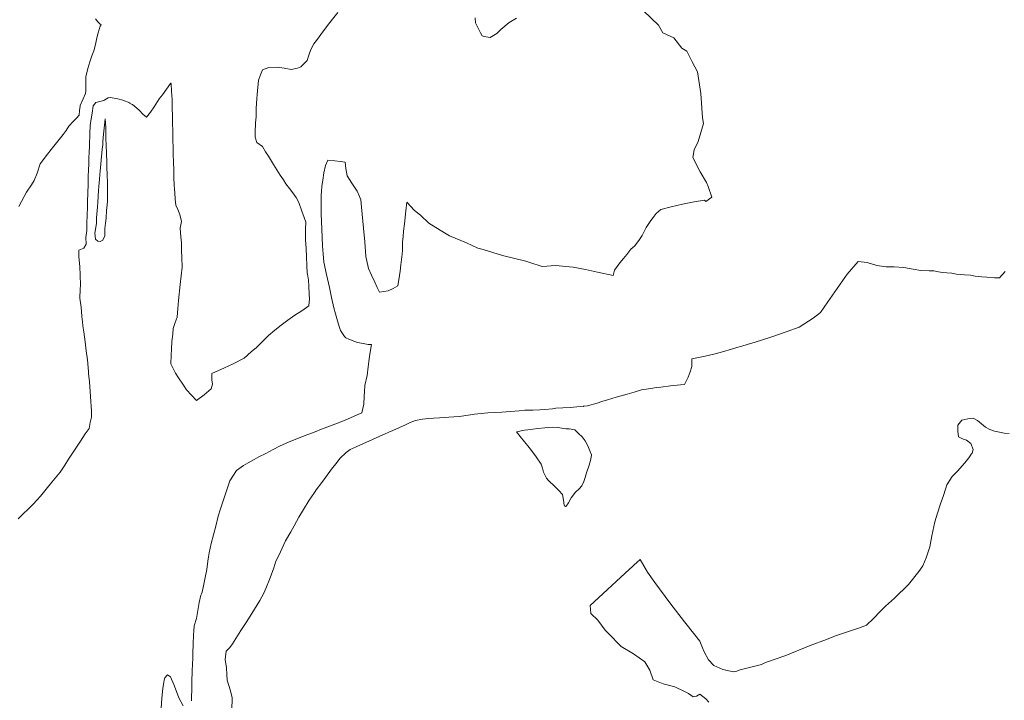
# Model space of a CAD drawing. Header units: inches. Extents: x 11351264 to 11356330, y 6702313 to 6706468.
# Tile 109 of 160: x 11354853 to 11355344, y 6703746 to 6704085. Entities that reach past the tile are written whole.
import ezdxf

# ---------------------------------------------------------------- set-up
doc = ezdxf.new("R2010")
doc.units = ezdxf.units.IN
doc.header["$MEASUREMENT"] = 0
doc.layers.add('Shumate_Contours_clip1', color=7, linetype='Continuous', lineweight=0)

msp = doc.modelspace()

# ---------------------------------------------------------------- linework, layer by layer
at = {"layer": 'Shumate_Contours_clip1'}
for points, elevation in [([(11355011.27, 6704088.83), (11355007.32, 6704083.86), (11355003.68, 6704078.99), (11355001.21, 6704075.65), (11355000, 6704074.08), (11354999.37, 6704073.27), (11354997.78, 6704070.4), (11354996.76, 6704067.59), (11354995.92, 6704064.9), (11354992.86, 6704061.81), (11354991.12, 6704061.08), (11354988.09, 6704060.41), (11354984.52, 6704061.08), (11354981.07, 6704061.53), (11354976.94, 6704061.48), (11354973.72, 6704060.35), (11354972.69, 6704057.75), (11354971.69, 6704055.13), (11354971.01, 6704048.03), (11354970.82, 6704045.91), (11354970.56, 6704040.93), (11354970.63, 6704036.76), (11354970.27, 6704033.82), (11354970.03, 6704028.97), (11354970.1, 6704026.65), (11354970.91, 6704024.07), (11354973.72, 6704021.96), (11354975.24, 6704019.41), (11354976.68, 6704017.24), (11354979.2, 6704013.08), (11354982.52, 6704007.77), (11354984.11, 6704005.47), (11354985.39, 6704003.36), (11354987.1, 6704001.12), (11354988.81, 6703998.9), (11354990.47, 6703996.61), (11354991.91, 6703994.08), (11354993.36, 6703989.82), (11354994.49, 6703986.59), (11354995.26, 6703984.36), (11354995.22, 6703980.81), (11354995.16, 6703976.59), (11354995.2, 6703975.47), (11354995.41, 6703971.22), (11354995.63, 6703966.97), (11354995.84, 6703962.73), (11354996.03, 6703958.83), (11354996.12, 6703958.35), (11354996.6, 6703955.31), (11354996.77, 6703952.32), (11354996.96, 6703948.24), (11354997.11, 6703946.11), (11354996.88, 6703942.61), (11354993.36, 6703939.99), (11354989.87, 6703937.88), (11354986.27, 6703935.35), (11354983.08, 6703932.9), (11354979.88, 6703930.47), (11354976.73, 6703927.82), (11354970.68, 6703921.77), (11354968.08, 6703919.54), (11354964.65, 6703916.42), (11354959.13, 6703913.65), (11354954.69, 6703911.66), (11354948.51, 6703908.79), (11354948.42, 6703905.67), (11354948.76, 6703903.45), (11354948.16, 6703901.05), (11354944.65, 6703898.18), (11354940.74, 6703895.31), (11354935.87, 6703900.61), (11354934.25, 6703903.03), (11354931.88, 6703906.57), (11354930.4, 6703908.87), (11354929.29, 6703910.86), (11354927.96, 6703913.6), (11354928.2, 6703917.94), (11354928.31, 6703920.95), (11354928.58, 6703924.69), (11354928.95, 6703928.48), (11354929.21, 6703931.26), (11354930.23, 6703934.26), (11354931.23, 6703936.96), (11354931.52, 6703941.24), (11354931.79, 6703945.2), (11354932.72, 6703953.12), (11354933.58, 6703961.88), (11354933.46, 6703966.55), (11354933.37, 6703970.28), (11354933.29, 6703973.92), (11354933.06, 6703976.88), (11354932.66, 6703981.35), (11354933.24, 6703984.63), (11354932.45, 6703988.1), (11354931.44, 6703990.58), (11354930.51, 6703992.83), (11354930.23, 6703995.78), (11354929.93, 6703998.93), (11354929.85, 6704000.76), (11354929.74, 6704002.82), (11354929.58, 6704006.62), (11354929.43, 6704010.41), (11354929.29, 6704014.21), (11354929.2, 6704018.2), (11354929.14, 6704020.82), (11354929.05, 6704025.83), (11354928.97, 6704029.7), (11354928.9, 6704033.69), (11354928.82, 6704036.44), (11354928.66, 6704041.95), (11354928.59, 6704045.49), (11354928.49, 6704047.5), (11354928.37, 6704049.51), (11354928.09, 6704053.48), (11354928.07, 6704053.81), (11354927.92, 6704053.61), (11354927.87, 6704053.54), (11354925.86, 6704050.69), (11354923.78, 6704047.87), (11354922.17, 6704045.73), (11354919.68, 6704041.75), (11354917.92, 6704039.11), (11354915.88, 6704036.67), (11354914.08, 6704038.1), (11354912.13, 6704040.09), (11354908.96, 6704042.9), (11354907.53, 6704043.51), (11354907.63, 6704043.85), (11354904.09, 6704045.14), (11354901.5, 6704045.77), (11354897.76, 6704046.42), (11354896.74, 6704046.29), (11354895.06, 6704045.23), (11354894.55, 6704045), (11354890.56, 6704044.05), (11354889.25, 6704042.25), (11354888.69, 6704038.61), (11354888.27, 6704035.75), (11354887.79, 6704032.47), (11354887.72, 6704031.46), (11354887.65, 6704029.39), (11354887.57, 6704027.32), (11354887.45, 6704023.7), (11354887.37, 6704021.62), (11354887.29, 6704019.55), (11354887.17, 6704015.91), (11354887.1, 6704014.99), (11354887.03, 6704012.84), (11354886.96, 6704010.69), (11354886.84, 6704006.7), (11354886.83, 6704006.42), (11354886.76, 6704004.26), (11354886.7, 6704002.09), (11354886.64, 6703999.93), (11354886.58, 6703997.91), (11354886.57, 6703997.79), (11354886.51, 6703995.62), (11354886.46, 6703993.51), (11354886.37, 6703990.35), (11354886.33, 6703989.14), (11354886.33, 6703989.05), (11354886.26, 6703986.89), (11354886.19, 6703984.68), (11354886.07, 6703980.59), (11354886.08, 6703980.19), (11354885.63, 6703976.68), (11354885.83, 6703973.34), (11354884.64, 6703971.38), (11354882.05, 6703970.26), (11354882.15, 6703966.99), (11354882.56, 6703962.22), (11354882.79, 6703957.92), (11354882.89, 6703952.93), (11354882.79, 6703950.86), (11354882.7, 6703946.37), (11354883.24, 6703941.81), (11354883.51, 6703939.65), (11354883.7, 6703937.16), (11354884.03, 6703934.61), (11354884.18, 6703932.52), (11354884.58, 6703929.57), (11354885.21, 6703924.53), (11354885.84, 6703920.07), (11354886.46, 6703915.58), (11354886.99, 6703909.71), (11354887.02, 6703908.83), (11354887.36, 6703904.67), (11354887.75, 6703899.76), (11354888.13, 6703894.85), (11354888.31, 6703892.41), (11354888.5, 6703889.93), (11354888.42, 6703886.97), (11354887.85, 6703884.4), (11354887.2, 6703881.42), (11354885.36, 6703878.69), (11354882.94, 6703875.1), (11354879.92, 6703870.61), (11354877.05, 6703866.1), (11354875.09, 6703863), (11354872.84, 6703859.6), (11354868.7, 6703854.57), (11354862.94, 6703847.53), (11354859.35, 6703843.52), (11354851.79, 6703836.29)], 1374), ([(11355163.69, 6704089.78), (11355171.11, 6704082.53), (11355173.31, 6704078.69), (11355178.77, 6704076.3), (11355182.79, 6704071.03), (11355185.27, 6704069.66), (11355187.98, 6704064.25), (11355190.62, 6704059.22), (11355192.29, 6704048.51), (11355193.06, 6704036.41), (11355193.62, 6704033.56), (11355190.98, 6704024.45), (11355188.9, 6704020.4), (11355188.39, 6704016.58), (11355192.04, 6704009.46), (11355195.21, 6704004.05), (11355195.95, 6704002.11), (11355197.71, 6703996.75), (11355194.8, 6703994.67), (11355194.18, 6703995.33), (11355189.06, 6703994.44), (11355185.7, 6703993.69), (11355183.23, 6703993.23), (11355177.53, 6703991.99), (11355172.34, 6703990.6), (11355170.06, 6703988.52), (11355168.55, 6703986.66), (11355167.31, 6703985.04), (11355165.08, 6703981.61), (11355162.98, 6703977.61), (11355161.67, 6703975.64), (11355159.37, 6703972.44), (11355157.34, 6703970.81), (11355155.35, 6703968.23), (11355153.74, 6703966.2), (11355151.98, 6703963.97), (11355149.2, 6703960.25), (11355148.61, 6703957.62), (11355140.77, 6703959.41), (11355134.75, 6703960.65), (11355128.72, 6703961.89), (11355125.03, 6703962.1), (11355120.01, 6703962.63), (11355113.17, 6703962.19), (11355107.05, 6703964.18), (11355105.11, 6703964.76), (11355093.39, 6703967.72), (11355083.68, 6703970.59), (11355081.03, 6703971.34), (11355075.46, 6703973.89), (11355066.95, 6703977.54), (11355064.5, 6703978.9), (11355056.67, 6703983.78), (11355052.44, 6703987.81), (11355049.45, 6703990.04), (11355045.7, 6703994.23), (11355045.2, 6703989.94), (11355044.5, 6703983.51), (11355044.08, 6703979.8), (11355043.86, 6703977.1), (11355043.56, 6703974.29), (11355043.58, 6703970.32), (11355043.4, 6703968.3), (11355042.76, 6703962.93), (11355042.29, 6703959.86), (11355042.01, 6703957.67), (11355041.15, 6703952.55), (11355038.89, 6703951.12), (11355036.44, 6703950.05), (11355031.98, 6703949.31), (11355030.95, 6703951.62), (11355029.69, 6703954.42), (11355028.13, 6703957.82), (11355026.56, 6703961.22), (11355025.31, 6703967.16), (11355024.67, 6703974.45), (11355024.08, 6703981.34), (11355023.47, 6703988.23), (11355023.15, 6703991.84), (11355022.68, 6703995.35), (11355022.09, 6703997.15), (11355020.92, 6703999.73), (11355019.99, 6704001.32), (11355018.22, 6704003.79), (11355015.94, 6704007.35), (11355015.19, 6704011.01), (11355015.01, 6704014.17), (11355012.66, 6704014.51), (11355009.75, 6704014.87), (11355006.26, 6704015.16), (11355005.1, 6704012.54), (11355004.29, 6704008.95), (11355003.79, 6704005.2), (11355003.32, 6704002), (11355003.19, 6703999.8), (11355003.05, 6703997.55), (11355003.01, 6703992.96), (11355002.97, 6703988.46), (11355003.29, 6703980.71), (11355003.57, 6703972.5), (11355003.91, 6703968.48), (11355004.31, 6703964.3), (11355005.68, 6703958.15), (11355007.07, 6703951.7), (11355008.13, 6703946.76), (11355009.22, 6703941.58), (11355010.13, 6703938.57), (11355011.1, 6703935.12), (11355011.87, 6703932.27), (11355012.68, 6703930.22), (11355014.65, 6703927.25), (11355015.32, 6703926.63), (11355016.7, 6703925.9), (11355019.68, 6703924.68), (11355021.17, 6703924.22), (11355023.94, 6703923.7), (11355026.48, 6703923.32), (11355026.75, 6703923.25), (11355028.1, 6703923.17), (11355027.76, 6703921.38), (11355027.04, 6703917.33), (11355026.7, 6703914.71), (11355026.4, 6703912.04), (11355025.85, 6703907.79), (11355024.78, 6703902.8), (11355024.6, 6703899.72), (11355024.46, 6703897.37), (11355024.17, 6703893.48), (11355023.23, 6703889.19), (11355020.95, 6703888.17), (11355016.12, 6703886.02), (11355012.49, 6703884.5), (11355003.12, 6703880.94), (11355000, 6703879.74), (11354999.53, 6703879.56), (11354993.73, 6703877.31), (11354986.6, 6703874.54), (11354982.56, 6703872.64), (11354979.07, 6703870.88), (11354975.31, 6703868.94), (11354971.93, 6703867.16), (11354969.56, 6703865.85), (11354966.51, 6703864.2), (11354964.3, 6703862.89), (11354960.71, 6703860.32), (11354957.47, 6703855.24), (11354955.4, 6703849.24), (11354952.69, 6703841.25), (11354951.66, 6703837.65), (11354950.36, 6703832.6), (11354948.16, 6703823.91), (11354947.63, 6703821.63), (11354947.08, 6703819.3), (11354946.75, 6703817.27), (11354946.49, 6703815.19), (11354945.9, 6703811.03), (11354945.31, 6703807.76), (11354944.35, 6703802.8), (11354943.68, 6703799.69), (11354943.31, 6703798.78), (11354943.02, 6703798.15), (11354942.2, 6703794.58), (11354941.48, 6703790.53), (11354940.75, 6703786.49), (11354939.56, 6703782.81), (11354939.48, 6703780.37), (11354939.31, 6703778.36), (11354939.18, 6703773.82), (11354939.04, 6703769.28), (11354938.94, 6703766.31), (11354938.82, 6703764.3), (11354938.62, 6703759.88), (11354938.5, 6703755.37), (11354938.41, 6703750.83), (11354938.3, 6703747.7), (11354938.24, 6703745.53)], 1372), ([(11355079.79, 6704086.27), (11355080, 6704083.69), (11355082.5, 6704078.8), (11355083.22, 6704077.28), (11355084.23, 6704076.83), (11355087.17, 6704076.49), (11355090.65, 6704078.43), (11355092.57, 6704080.47), (11355096.71, 6704083.81), (11355100.36, 6704086.03)], 1372), ([(11354890.4, 6704085.77), (11354891.62, 6704084.17), (11354892.19, 6704083.6), (11354892.61, 6704083.16), (11354893.28, 6704082.74), (11354892.74, 6704081.98), (11354891.77, 6704078.8), (11354891.18, 6704076.19), (11354890.42, 6704072.95), (11354889.55, 6704069.74), (11354888.61, 6704067.22), (11354887.61, 6704064.19), (11354886.65, 6704060.94), (11354885.63, 6704056.75), (11354885.55, 6704055.48), (11354885.64, 6704050.89), (11354885.64, 6704049.77), (11354885.46, 6704048.52), (11354884.29, 6704045.8), (11354882.86, 6704042.46), (11354882.81, 6704042.22), (11354882.52, 6704039.91), (11354882.25, 6704037.72), (11354880.88, 6704036.21), (11354879.38, 6704034.57), (11354877.15, 6704032.11), (11354875.78, 6704030.05), (11354874.36, 6704027.94), (11354870.4, 6704022.99), (11354868.32, 6704020.5), (11354866.53, 6704018.25), (11354862.78, 6704013.45), (11354861.29, 6704008.74), (11354859.81, 6704005.12), (11354858.47, 6704002.98), (11354856.1, 6703999.2), (11354853.53, 6703994.66), (11354852.23, 6703992.11)], 1376), ([(11355344.09, 6703959.74), (11355341.25, 6703956.56), (11355338.71, 6703956.44), (11355334.96, 6703956.86), (11355332.44, 6703957.03), (11355329.17, 6703957.34), (11355326.76, 6703957.78), (11355323.71, 6703958.01), (11355319.78, 6703958.41), (11355317.49, 6703958.87), (11355314.96, 6703959.03), (11355312.88, 6703959.12), (11355310.85, 6703959.48), (11355308.54, 6703959.94), (11355306.21, 6703960.05), (11355302.04, 6703960.22), (11355298.25, 6703960.83), (11355293.57, 6703961.72), (11355288.79, 6703961.94), (11355284.69, 6703962), (11355280.04, 6703962.72), (11355275.24, 6703964.13), (11355270.8, 6703964.73), (11355265.35, 6703958.26), (11355261.71, 6703953.36), (11355260.23, 6703951.26), (11355255.69, 6703944.53), (11355252.06, 6703939.24), (11355248.32, 6703936.36), (11355241.29, 6703931.91), (11355234.93, 6703929.58), (11355228.28, 6703927.2), (11355226.25, 6703926.5), (11355219.37, 6703924.35), (11355215.42, 6703923.2), (11355212.8, 6703922.48), (11355210.18, 6703921.72), (11355207.56, 6703920.94), (11355203.03, 6703919.65), (11355199.39, 6703918.59), (11355194.43, 6703917.46), (11355191.2, 6703916.8), (11355187.89, 6703916.03), (11355187.8, 6703912.24), (11355187.03, 6703909.61), (11355186.05, 6703907), (11355184.18, 6703903.33), (11355182.1, 6703903.13), (11355177.1, 6703902.61), (11355172.29, 6703902.03), (11355170.16, 6703901.74), (11355167.3, 6703901.32), (11355162.75, 6703900.55), (11355159.13, 6703899.54), (11355155.52, 6703898.51), (11355150.03, 6703896.93), (11355145.84, 6703895.57), (11355142.95, 6703894.73), (11355140.54, 6703894.05), (11355135.78, 6703892.72), (11355133.92, 6703892.4), (11355133.83, 6703892.37), (11355133.66, 6703892.48), (11355130.54, 6703892.13), (11355127.07, 6703891.83), (11355123.56, 6703891.6), (11355119.99, 6703891.42), (11355118.35, 6703891.23), (11355114.46, 6703890.82), (11355112.02, 6703890.64), (11355108.53, 6703890.51), (11355104.52, 6703890.44), (11355101.73, 6703890.12), (11355093, 6703889.55), (11355086.12, 6703889.09), (11355079.48, 6703888.43), (11355077.4, 6703888.14), (11355071.8, 6703887.37), (11355069.21, 6703887.23), (11355066.6, 6703887.03), (11355062.02, 6703886.66), (11355059.07, 6703886.45), (11355056.45, 6703886.25), (11355053.46, 6703885.97), (11355049.98, 6703885.4), (11355047.43, 6703884.32), (11355044.73, 6703883), (11355040.58, 6703881.22), (11355038.63, 6703880.38), (11355036.72, 6703879.53), (11355034.51, 6703878.53), (11355032.19, 6703877.48), (11355028.61, 6703875.86), (11355026.73, 6703875.02), (11355024.05, 6703873.83), (11355020.38, 6703872.16), (11355017.35, 6703870.79), (11355015.51, 6703869.3), (11355012.2, 6703866.3), (11355010.94, 6703864.59), (11355008.16, 6703861.06), (11355005.08, 6703856.88), (11355003.38, 6703854.47), (11355000.52, 6703850.7), (11355000, 6703849.96), (11354999.26, 6703848.91), (11354996.97, 6703845.61), (11354994.12, 6703840.92), (11354991.78, 6703837.08), (11354989.43, 6703832.7), (11354987.87, 6703829.77), (11354985.26, 6703825.29), (11354981.84, 6703817.94), (11354980.42, 6703815.09), (11354979.39, 6703811.83), (11354977.57, 6703806.81), (11354975.42, 6703801.59), (11354974.31, 6703799.18), (11354972.36, 6703795.47), (11354968.43, 6703789.09), (11354965.65, 6703784.61), (11354962.98, 6703780.48), (11354958.8, 6703773.99), (11354957.42, 6703772.07), (11354955.56, 6703770.17), (11354955.13, 6703766.15), (11354955.77, 6703761.92), (11354955.97, 6703758.69), (11354956.09, 6703755.84), (11354957.58, 6703750.96), (11354958.67, 6703747.14), (11354958.43, 6703740.7)], 1370), ([(11355346.07, 6703878.84), (11355343.58, 6703879.01), (11355341.16, 6703879.47), (11355338.76, 6703880.02), (11355336.5, 6703880.78), (11355336.02, 6703880.96), (11355334.31, 6703882.03), (11355332.27, 6703883.73), (11355330.23, 6703885.33), (11355328.13, 6703886.53), (11355325.4, 6703886.24), (11355322.49, 6703885.52), (11355320.48, 6703883.02), (11355320.51, 6703880.07), (11355320.72, 6703877.22), (11355322.72, 6703876.18), (11355324.86, 6703875.5), (11355326.9, 6703873.82), (11355328.19, 6703870.89), (11355327.56, 6703869.03), (11355327.12, 6703868.56), (11355326.92, 6703868.12), (11355325.99, 6703866.67), (11355323.97, 6703864.17), (11355320.33, 6703860.05), (11355317.66, 6703857.47), (11355315.01, 6703853.18), (11355313.48, 6703848.49), (11355311.69, 6703843.34), (11355310.3, 6703839.03), (11355308.98, 6703834.73), (11355307.47, 6703827.84), (11355306.56, 6703822.34), (11355304.61, 6703816.74), (11355302.99, 6703812.76), (11355301.03, 6703809.97), (11355295.83, 6703803.44), (11355288.88, 6703796.76), (11355284.4, 6703792.62), (11355281.77, 6703790.1), (11355278.4, 6703786.62), (11355274.95, 6703783.16), (11355270.96, 6703781.75), (11355266.91, 6703780.41), (11355262.87, 6703779.05), (11355259.49, 6703777.86), (11355258.97, 6703777.67), (11355258.67, 6703777.53), (11355254.99, 6703776.13), (11355246.9, 6703773), (11355234.77, 6703768.17), (11355224.6, 6703764.63), (11355222.59, 6703763.58), (11355211.89, 6703760.93), (11355209.71, 6703760.03), (11355208.75, 6703759.97), (11355207.05, 6703760.3), (11355203.21, 6703761.04), (11355198.82, 6703763.15), (11355196.11, 6703765.97), (11355193.98, 6703769.99), (11355193.2, 6703771.85), (11355191.88, 6703775.32), (11355189.28, 6703778.46), (11355184.12, 6703784.93), (11355176.81, 6703794.39), (11355169.35, 6703804.55), (11355165.63, 6703809.69), (11355162.11, 6703815.96), (11355158.97, 6703813.19), (11355158.41, 6703812.62), (11355154.56, 6703809.16), (11355150.12, 6703805.09), (11355147.89, 6703803.02), (11355145.68, 6703801.01), (11355141.24, 6703796.93), (11355137.04, 6703793), (11355137.48, 6703789.04), (11355140.87, 6703785.66), (11355144.65, 6703780.69), (11355146.1, 6703779.31), (11355152.63, 6703772.56), (11355158.71, 6703768.89), (11355164.45, 6703764.98), (11355166.79, 6703760.7), (11355168.58, 6703755.98), (11355173.6, 6703754.01), (11355179.35, 6703752.46), (11355183.84, 6703750.27), (11355186.12, 6703749.2), (11355188.48, 6703747.55), (11355190.15, 6703747.76), (11355191.82, 6703748.79), (11355194.75, 6703746.53), (11355196.34, 6703744.81)], 1368), ([(11354934.2, 6703742.99), (11354931.98, 6703747.05), (11354930.77, 6703750.18), (11354929.52, 6703753.66), (11354927.9, 6703757.44), (11354926.37, 6703758.41), (11354925.02, 6703756.95), (11354924.74, 6703755.86), (11354924.45, 6703754.72), (11354924.07, 6703751.65), (11354923.57, 6703746.76), (11354923.11, 6703741.85)], 1372)]:
    msp.add_lwpolyline(points, dxfattribs=dict(at, elevation=elevation))
for points, elevation in [([(11354890.13, 6703978.72), (11354890.47, 6703975.72), (11354891.67, 6703974.85), (11354892.76, 6703974.69), (11354894.01, 6703975.27), (11354895.15, 6703977.54), (11354895.14, 6703981.15), (11354895.46, 6703983.81), (11354895.74, 6703986.29), (11354895.96, 6703990.34), (11354896.22, 6703992.72), (11354896.49, 6703994.87), (11354896.49, 6703999.34), (11354896.36, 6704003.39), (11354896.21, 6704008.38), (11354896.12, 6704011.27), (11354896.01, 6704014.71), (11354895.91, 6704018.14), (11354895.75, 6704023.16), (11354895.66, 6704025.58), (11354895.67, 6704029.08), (11354895.54, 6704031.55), (11354895.33, 6704035.81), (11354894.82, 6704031.14), (11354894.48, 6704028.1), (11354894.12, 6704024.48), (11354894.07, 6704023.73), (11354894.01, 6704022.93), (11354893.78, 6704020.69), (11354893.43, 6704017.02), (11354893.09, 6704013.34), (11354892.75, 6704009.66), (11354892.63, 6704008.03), (11354892.43, 6704005.77), (11354892.13, 6704002.04), (11354891.99, 6704000), (11354891.55, 6703994.32), (11354891.4, 6703991.88), (11354891, 6703986.49), (11354890.93, 6703985.13), (11354890.87, 6703983.7), (11354890.63, 6703981.66)], 1372), ([(11355100.45, 6703879.74), (11355102.2, 6703877.33), (11355104.45, 6703874.7), (11355106.03, 6703872.69), (11355107.87, 6703870.38), (11355110.17, 6703867.27), (11355112.64, 6703863.6), (11355113.3, 6703861.6), (11355113.83, 6703859.53), (11355115.42, 6703856.54), (11355116.36, 6703855.48), (11355119.46, 6703852.36), (11355121.47, 6703850.43), (11355123.3, 6703848.46), (11355123.82, 6703845.61), (11355124.09, 6703843.06), (11355124.35, 6703842.69), (11355124.78, 6703842.39), (11355125.14, 6703842.6), (11355126.34, 6703844.24), (11355127.58, 6703846.73), (11355129.85, 6703849.61), (11355131.56, 6703851.28), (11355132.99, 6703852.79), (11355133.92, 6703854.91), (11355134.56, 6703856.95), (11355135.28, 6703859.14), (11355136.59, 6703863.12), (11355137.52, 6703865.97), (11355137.78, 6703868.16), (11355136.97, 6703870.22), (11355136, 6703872.62), (11355134.68, 6703875.23), (11355133.16, 6703877.11), (11355131.36, 6703878.81), (11355129.5, 6703880.7), (11355126.66, 6703881.12), (11355125.02, 6703881.25), (11355120.94, 6703881.92), (11355118.12, 6703882.03), (11355114.58, 6703881.66), (11355111.06, 6703881.27), (11355106.03, 6703880.64), (11355104.41, 6703880.49)], 1368)]:
    msp.add_lwpolyline(points, close=True, dxfattribs=dict(at, elevation=elevation))

doc.saveas('drawing.dxf')
